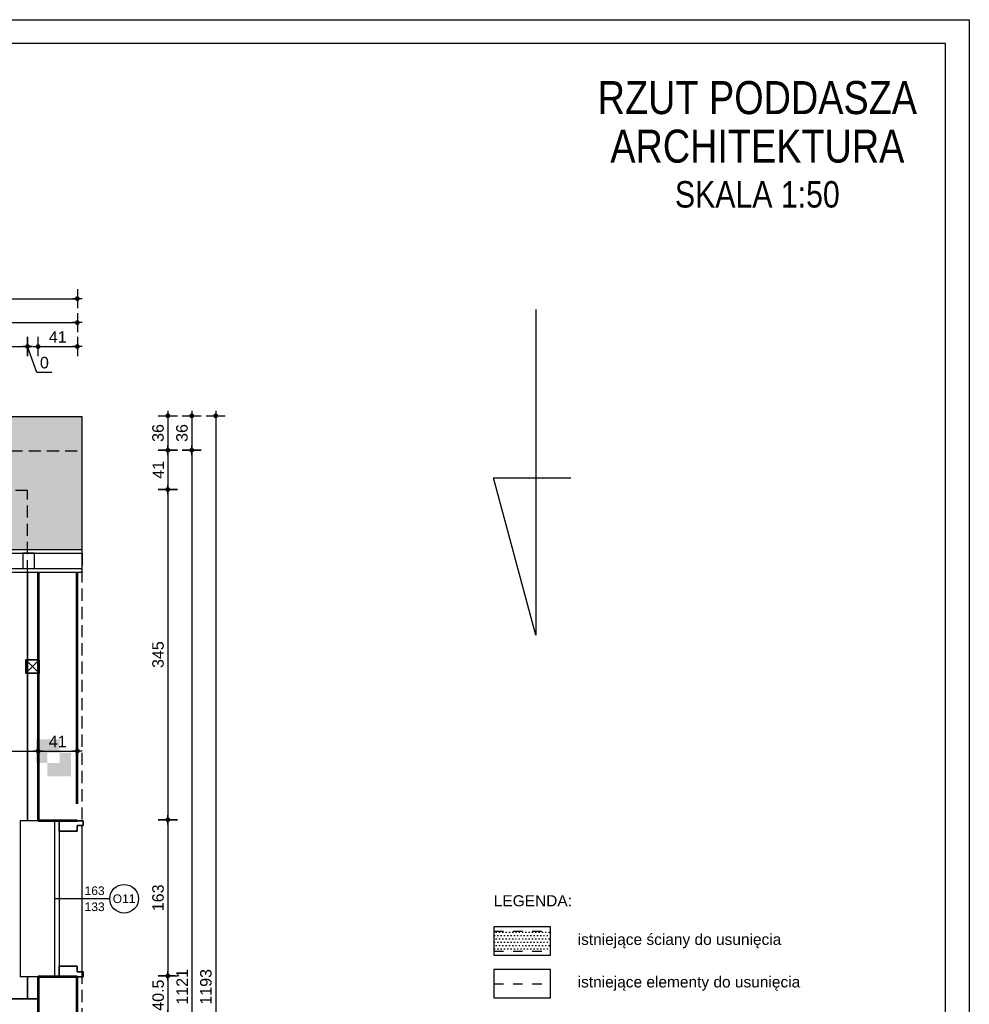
# Model space of a CAD drawing. Header units: millimetres. Extents: x 11979 to 23691, y 12825 to 41978.
# Tile 147 of 256: x 21515 to 22507, y 33801 to 34829. Entities that reach past the tile are written whole.
import ezdxf
from ezdxf.enums import TextEntityAlignment as Align

# ---------------------------------------------------------------- set-up
doc = ezdxf.new("R2010")
doc.units = ezdxf.units.MM
doc.linetypes.add('4002', pattern=[2, 1, -1])
doc.linetypes.add('DASHED', pattern=[19.05, 12.7, -6.35])
for name, color, linetype in [('-LEGENDA', 7, 'Continuous'), ('-LI-WIDOK', 2, 'Continuous'), ('-RAMKA', 2, 'Continuous'), ('-WYMIAR', 8, 'Continuous'), ('0-RAMKA-1', 2, 'Continuous'), ('_drzwi łuk', 1, 'Continuous'), ('_PROJEKTOWANE', 5, 'Continuous'), ('drzwi łuk', 1, 'Continuous'), ('PROJEKTOWANE', 5, 'Continuous')]:
    doc.layers.add(name, color=color, linetype=linetype)
doc.layers.add('-ŚCIANY DZIAŁOWE', color=3, linetype='Continuous', lineweight=35)
doc.layers.add('-ŚCIANY NOŚNE', color=4, linetype='Continuous', lineweight=53)
doc.layers.add('DO USU', color=7, linetype='Continuous', true_color=0x969696)
doc.layers.add('ISTN. BUD', color=253, linetype='Continuous', true_color=0x828282)
doc.styles.add('ARIAL', font='arial.ttf', dxfattribs={"height": 0.5})
doc.styles.add('Arial Narrow', font='ARIALN.TTF')
doc.styles.get("Standard").update_dxf_attribs({"font": 'arial.ttf'})
doc.dimstyles.new('CZA-KROPKA-50', dxfattribs={"dimtxt": 12, "dimasz": 1, "dimexe": 2, "dimexo": 25, "dimgap": 4, "dimtad": 1, "dimdec": 1, "dimrnd": 0.5, "dimzin": 9, "dimdsep": 46, "dimtxsty": 'Standard', "dimblk": 'CZA-KROPKA', "dimblk1": 'CZA-KROPKA', "dimblk2": 'CZA-KROPKA', "dimsah": 1, "dimcen": -20, "dimse1": 1, "dimse2": 1, "dimclrd": 8, "dimclre": 8, "dimclrt": 9, "dimadec": 0, "dimazin": 0, "dimtfac": 1, "dimtdec": 1, "dimtmove": 1, "dimatfit": 3, "dimldrblk": 'CZA-KROPKA', "dimfxl": 1, "dimtolj": 1, "dimtzin": 9, "dimarcsym": 0})

# ---------------------------------------------------------------- blocks, each defined once
blk = doc.blocks.new('CZA-KROPKA')
at = {"layer": '-WYMIAR', "linetype": 'ByBlock'}
for p, q in [((5, 0), (-5, 0)), ((0, 10), (0, -10))]:
    blk.add_line(p, q, dxfattribs=at)
at = {"layer": '-WYMIAR', "linetype": 'ByBlock', "const_width": 2.5}
blk.add_lwpolyline([(-1.25, 0, 1), (1.25, 0, 1)], format="xyb", close=True, dxfattribs=at)
blk = doc.blocks.new('*D1318')
at = {"layer": '-WYMIAR', "color": 8, "lineweight": -2}
blk.add_line((21670.2, 34414.6), (21670.2, 34380.6), dxfattribs=at)
at = {"layer": 'Defpoints', "color": 0}
for p in [(21624.7, 34415.6), (21619.7, 34379.6), (21670.2, 34379.6)]:
    blk.add_point(p, dxfattribs=at)
at = {"layer": '-WYMIAR', "color": 8, "lineweight": -2}
for p, rotation in [((21670.2, 34415.6), 90), ((21670.2, 34379.6), 270)]:
    blk.add_blockref('CZA-KROPKA', p, dxfattribs=dict(at, rotation=rotation))
at = {"layer": '-WYMIAR', "color": 9, "insert": (21660, 34397.6), "char_height": 12, "attachment_point": 5, "rotation": 90, "bg_fill": 3, "box_fill_scale": 1.1, "bg_fill_color": 257, "bg_fill_transparency": 0}
blk.add_mtext('\\A1;36', dxfattribs=at)
blk = doc.blocks.new('*D1319')
at = {"layer": '-WYMIAR', "color": 8, "lineweight": -2}
blk.add_line((21670.2, 34378.6), (21670.2, 34339.6), dxfattribs=at)
at = {"layer": 'Defpoints', "color": 0}
for p in [(21619.7, 34379.6), (21578.7, 34338.6), (21670.2, 34338.6)]:
    blk.add_point(p, dxfattribs=at)
at = {"layer": '-WYMIAR', "color": 8, "lineweight": -2}
for p, rotation in [((21670.2, 34379.6), 90), ((21670.2, 34338.6), 270)]:
    blk.add_blockref('CZA-KROPKA', p, dxfattribs=dict(at, rotation=rotation))
at = {"layer": '-WYMIAR', "color": 9, "insert": (21660.2, 34359.1), "char_height": 12, "attachment_point": 5, "rotation": 90, "bg_fill": 3, "box_fill_scale": 1.1, "bg_fill_color": 257, "bg_fill_transparency": 0}
blk.add_mtext('\\A1;41', dxfattribs=at)
blk = doc.blocks.new('*D1320')
at = {"layer": '-WYMIAR', "color": 8, "lineweight": -2}
blk.add_line((21670.2, 34337.6), (21670.2, 33994.6), dxfattribs=at)
at = {"layer": 'Defpoints', "color": 0}
for p in [(21578.7, 34338.6), (21578.7, 33993.6), (21670.2, 33993.6)]:
    blk.add_point(p, dxfattribs=at)
at = {"layer": '-WYMIAR', "color": 8, "lineweight": -2}
for p, rotation in [((21670.2, 34338.6), 90), ((21670.2, 33993.6), 270)]:
    blk.add_blockref('CZA-KROPKA', p, dxfattribs=dict(at, rotation=rotation))
at = {"layer": '-WYMIAR', "color": 9, "insert": (21660, 34166.1), "char_height": 12, "attachment_point": 5, "rotation": 90, "bg_fill": 3, "box_fill_scale": 1.1, "bg_fill_color": 257, "bg_fill_transparency": 0}
blk.add_mtext('\\A1;345', dxfattribs=at)
blk = doc.blocks.new('*D1321')
at = {"layer": '-WYMIAR', "color": 8, "lineweight": -2}
blk.add_line((21670.2, 33992.6), (21670.2, 33831.6), dxfattribs=at)
at = {"layer": 'Defpoints', "color": 0}
for p in [(21578.7, 33993.6), (21581.7, 33830.6), (21670.2, 33830.6)]:
    blk.add_point(p, dxfattribs=at)
at = {"layer": '-WYMIAR', "color": 8, "lineweight": -2}
for p, rotation in [((21670.2, 33993.6), 90), ((21670.2, 33830.6), 270)]:
    blk.add_blockref('CZA-KROPKA', p, dxfattribs=dict(at, rotation=rotation))
at = {"layer": '-WYMIAR', "color": 9, "insert": (21660, 33912.1), "char_height": 12, "attachment_point": 5, "rotation": 90, "bg_fill": 3, "box_fill_scale": 1.1, "bg_fill_color": 257, "bg_fill_transparency": 0}
blk.add_mtext('\\A1;163', dxfattribs=at)
blk = doc.blocks.new('*D1339')
at = {"layer": '-WYMIAR', "color": 8, "lineweight": -2}
blk.add_line((21720.2, 34414.6), (21720.2, 33223.6), dxfattribs=at)
at = {"layer": 'Defpoints', "color": 0}
for p in [(21624.7, 34415.6), (21624.7, 33222.6), (21720.2, 33222.6)]:
    blk.add_point(p, dxfattribs=at)
at = {"layer": '-WYMIAR', "color": 8, "lineweight": -2}
for p, rotation in [((21720.2, 34415.6), 90), ((21720.2, 33222.6), 270)]:
    blk.add_blockref('CZA-KROPKA', p, dxfattribs=dict(at, rotation=rotation))
at = {"layer": '-WYMIAR', "color": 9, "insert": (21710, 33819.1), "char_height": 12, "attachment_point": 5, "rotation": 90, "bg_fill": 3, "box_fill_scale": 1.1, "bg_fill_color": 257, "bg_fill_transparency": 0}
blk.add_mtext('\\A1;1193', dxfattribs=at)
blk = doc.blocks.new('*D1340')
at = {"layer": '-WYMIAR', "color": 8, "lineweight": -2}
blk.add_line((21695.2, 34414.6), (21695.2, 34380.6), dxfattribs=at)
at = {"layer": 'Defpoints', "color": 0}
for p in [(21624.7, 34415.6), (21619.7, 34379.6), (21695.2, 34379.6)]:
    blk.add_point(p, dxfattribs=at)
at = {"layer": '-WYMIAR', "color": 8, "lineweight": -2}
for p, rotation in [((21695.2, 34415.6), 90), ((21695.2, 34379.6), 270)]:
    blk.add_blockref('CZA-KROPKA', p, dxfattribs=dict(at, rotation=rotation))
at = {"layer": '-WYMIAR', "color": 9, "insert": (21685, 34397.6), "char_height": 12, "attachment_point": 5, "rotation": 90, "bg_fill": 3, "box_fill_scale": 1.1, "bg_fill_color": 257, "bg_fill_transparency": 0}
blk.add_mtext('\\A1;36', dxfattribs=at)
blk = doc.blocks.new('*D1341')
at = {"layer": '-WYMIAR', "color": 8, "lineweight": -2}
blk.add_line((21695.2, 34378.6), (21695.2, 33259.6), dxfattribs=at)
at = {"layer": 'Defpoints', "color": 0}
for p in [(21619.7, 34379.6), (21619.7, 33258.6), (21695.2, 33258.6)]:
    blk.add_point(p, dxfattribs=at)
at = {"layer": '-WYMIAR', "color": 8, "lineweight": -2}
for p, rotation in [((21695.2, 34379.6), 90), ((21695.2, 33258.6), 270)]:
    blk.add_blockref('CZA-KROPKA', p, dxfattribs=dict(at, rotation=rotation))
at = {"layer": '-WYMIAR', "color": 9, "insert": (21685.2, 33819.1), "char_height": 12, "attachment_point": 5, "rotation": 90, "bg_fill": 3, "box_fill_scale": 1.1, "bg_fill_color": 257, "bg_fill_transparency": 0}
blk.add_mtext('\\A1;1121', dxfattribs=at)
blk = doc.blocks.new('*D1354')
at = {"layer": '-WYMIAR', "color": 8, "lineweight": -2}
blk.add_line((21670.2, 33829.6), (21670.2, 33791.1), dxfattribs=at)
at = {"layer": 'Defpoints', "color": 0}
for p in [(21619.7, 33830.6), (21619.7, 33790.1)]:
    blk.add_point(p, dxfattribs=at)
at = {"layer": '-WYMIAR', "color": 8, "lineweight": -2}
for p, rotation in [((21670.2, 33830.6), 90), ((21670.2, 33790.1), 270)]:
    blk.add_blockref('CZA-KROPKA', p, dxfattribs=dict(at, rotation=rotation))
at = {"layer": '-WYMIAR', "color": 9, "insert": (21660.1, 33810.4), "char_height": 12, "attachment_point": 5, "rotation": 90, "bg_fill": 3, "box_fill_scale": 1.1, "bg_fill_color": 257, "bg_fill_transparency": 0}
blk.add_mtext('\\A1;40.5', dxfattribs=at)
at = {"layer": 'Defpoints', "color": 0}
blk.add_point((21670.2, 33790.1), dxfattribs=at)
blk = doc.blocks.new('*D1366')
at = {"layer": '-WYMIAR', "color": 8, "lineweight": -2}
blk.add_line((21192.7, 34487.9), (21522.7, 34487.9), dxfattribs=at)
at = {"layer": 'Defpoints', "color": 0}
for p in [(21523.7, 34487.9), (21191.7, 34337.6), (21523.7, 34337.6)]:
    blk.add_point(p, dxfattribs=at)
at = {"layer": '-WYMIAR', "color": 8, "lineweight": -2, "rotation": 180}
blk.add_blockref('CZA-KROPKA', (21191.7, 34487.9), dxfattribs=at)
at = {"layer": '-WYMIAR', "color": 8, "lineweight": -2}
blk.add_blockref('CZA-KROPKA', (21523.7, 34487.9), dxfattribs=at)
at = {"layer": '-WYMIAR', "color": 9, "insert": (21357.7, 34498), "char_height": 12, "attachment_point": 5, "bg_fill": 3, "box_fill_scale": 1.1, "bg_fill_color": 257, "bg_fill_transparency": 0}
blk.add_mtext('\\A1;332', dxfattribs=at)
blk = doc.blocks.new('*D1367')
at = {"layer": '-WYMIAR', "color": 8, "lineweight": -2}
for p, q in [((21522.7, 34487.9), (21521.7, 34487.9)), ((21533.4, 34460.9), (21523.7, 34487.9)), ((21523.7, 34487.9), (21523.7, 34487.9)), ((21524.7, 34487.9), (21525.7, 34487.9)), ((21549.2, 34460.9), (21533.4, 34460.9))]:
    blk.add_line(p, q, dxfattribs=at)
at = {"layer": 'Defpoints', "color": 0}
for p in [(21523.7, 34487.9), (21523.7, 34337.6), (21523.7, 34337.6)]:
    blk.add_point(p, dxfattribs=at)
at = {"layer": '-WYMIAR', "color": 8, "lineweight": -2}
blk.add_blockref('CZA-KROPKA', (21523.7, 34487.9), dxfattribs=at)
at = {"layer": '-WYMIAR', "color": 8, "lineweight": -2, "rotation": 180}
blk.add_blockref('CZA-KROPKA', (21523.7, 34487.9), dxfattribs=at)
at = {"layer": '-WYMIAR', "color": 9, "insert": (21541.3, 34471), "char_height": 12, "attachment_point": 5, "bg_fill": 3, "box_fill_scale": 1.1, "bg_fill_color": 257, "bg_fill_transparency": 0}
blk.add_mtext('\\A1;0', dxfattribs=at)
blk = doc.blocks.new('*D1368')
at = {"layer": '-WYMIAR', "color": 8, "lineweight": -2}
blk.add_line((21535.7, 34487.9), (21574.7, 34487.9), dxfattribs=at)
at = {"layer": 'Defpoints', "color": 0}
for p in [(21575.7, 34487.9), (21534.7, 34337.6), (21575.7, 34338.6)]:
    blk.add_point(p, dxfattribs=at)
at = {"layer": '-WYMIAR', "color": 8, "lineweight": -2, "rotation": 180}
blk.add_blockref('CZA-KROPKA', (21534.7, 34487.9), dxfattribs=at)
at = {"layer": '-WYMIAR', "color": 8, "lineweight": -2}
blk.add_blockref('CZA-KROPKA', (21575.7, 34487.9), dxfattribs=at)
at = {"layer": '-WYMIAR', "color": 9, "insert": (21555.2, 34497.9), "char_height": 12, "attachment_point": 5, "bg_fill": 3, "box_fill_scale": 1.1, "bg_fill_color": 257, "bg_fill_transparency": 0}
blk.add_mtext('\\A1;41', dxfattribs=at)
blk = doc.blocks.new('*D1374')
at = {"layer": '-WYMIAR', "color": 8, "lineweight": -2}
blk.add_line((20968.7, 34512.9), (21574.7, 34512.9), dxfattribs=at)
at = {"layer": 'Defpoints', "color": 0}
for p in [(21575.7, 34512.9), (21575.7, 34378.6), (20967.7, 34252.1)]:
    blk.add_point(p, dxfattribs=at)
at = {"layer": '-WYMIAR', "color": 8, "lineweight": -2, "rotation": 180}
blk.add_blockref('CZA-KROPKA', (20967.7, 34512.9), dxfattribs=at)
at = {"layer": '-WYMIAR', "color": 8, "lineweight": -2}
blk.add_blockref('CZA-KROPKA', (21575.7, 34512.9), dxfattribs=at)
at = {"layer": '-WYMIAR', "color": 9, "insert": (21271.7, 34523), "char_height": 12, "attachment_point": 5, "bg_fill": 3, "box_fill_scale": 1.1, "bg_fill_color": 257, "bg_fill_transparency": 0}
blk.add_mtext('\\A1;608', dxfattribs=at)
blk = doc.blocks.new('*D1375')
at = {"layer": '-WYMIAR', "color": 8, "lineweight": -2}
blk.add_line((19876.7, 34537.9), (21574.7, 34537.9), dxfattribs=at)
at = {"layer": 'Defpoints', "color": 0}
for p in [(21575.7, 34537.9), (19875.7, 34378.6), (21575.7, 34378.6)]:
    blk.add_point(p, dxfattribs=at)
at = {"layer": '-WYMIAR', "color": 8, "lineweight": -2, "rotation": 180}
blk.add_blockref('CZA-KROPKA', (19875.7, 34537.9), dxfattribs=at)
at = {"layer": '-WYMIAR', "color": 8, "lineweight": -2}
blk.add_blockref('CZA-KROPKA', (21575.7, 34537.9), dxfattribs=at)
at = {"layer": '-WYMIAR', "color": 9, "insert": (20725.7, 34548), "char_height": 12, "attachment_point": 5, "bg_fill": 3, "box_fill_scale": 1.1, "bg_fill_color": 257, "bg_fill_transparency": 0}
blk.add_mtext('\\A1;1700', dxfattribs=at)
blk = doc.blocks.new('*D1630')
at = {"layer": '_PROJEKTOWANE', "color": 8, "lineweight": -2}
blk.add_line((21102.7, 34065.4), (21533.7, 34065.4), dxfattribs=at)
at = {"layer": 'Defpoints', "color": 0}
for p in [(21534.7, 34122.3), (21101.7, 34074.1), (21534.7, 34065.4)]:
    blk.add_point(p, dxfattribs=at)
at = {"layer": '_PROJEKTOWANE', "color": 8, "lineweight": -2, "rotation": 180}
blk.add_blockref('CZA-KROPKA', (21101.7, 34065.4), dxfattribs=at)
at = {"layer": '_PROJEKTOWANE', "color": 8, "lineweight": -2}
blk.add_blockref('CZA-KROPKA', (21534.7, 34065.4), dxfattribs=at)
at = {"layer": '_PROJEKTOWANE', "color": 9, "insert": (21318.2, 34075.6), "char_height": 12, "attachment_point": 5}
blk.add_mtext('\\A1;433', dxfattribs=at)
blk = doc.blocks.new('fdfdssd')
at = {"layer": '-RAMKA', "color": 8}
for p, q in [((18317, 20416), (21287, 20416)), ((21287, 20416), (21287, 18316))]:
    blk.add_line(p, q, dxfattribs=at)
at = {"layer": '-RAMKA', "color": 2}
blk.add_line((21262, 20391), (18442, 20391), dxfattribs=at)
at = {"layer": '-RAMKA'}
blk.add_line((21262, 18341), (21262, 20391), dxfattribs=at)

msp = doc.modelspace()

# ---------------------------------------------------------------- hatches: boundary and pattern name
at = {"layer": '-LI-WIDOK', "true_color": 0xaf4318}
h = msp.add_hatch(color=34, dxfattribs=at)
h.dxf.hatch_style = 1
h.paths.add_polyline_path([(20248.67, 34337.62), (19916.67, 34337.62), (19916.67, 34276.07), (20248.67, 34276.07)])
h.paths.add_polyline_path([(20573.77, 34344.77, -0.1227086), (20572.51, 34337.62), (20897.02, 34337.62, -0.1297725), (20895.79, 34345.18, -0.907794), (20925.65, 34345.18, -0.1297725), (20924.41, 34337.62), (21523.67, 34337.62), (21523.67, 34276.07), (21580.67, 34276.07), (21580.67, 34414.62), (19870.67, 34414.62), (19870.67, 34276.07), (19916.67, 34276.07), (19916.67, 34337.62), (20545.11, 34337.62, -0.1227086), (20543.84, 34344.77, -0.933486)])
h.paths.add_polyline_path([(20479.81, 34303.18), (20501.81, 34303.18), (20558.81, 34303.18), (20558.81, 34328.74, -0.2960126), (20545.11, 34337.62), (20265.17, 34337.62), (20265.17, 34276.07), (20479.81, 34276.07)])
h.paths.add_polyline_path([(20910.72, 34328.74, -0.2960126), (20897.02, 34337.62), (20705.67, 34337.62), (20705.67, 34275.9), (20831.72, 34275.57), (20831.72, 34303.18), (20853.72, 34303.18), (20910.72, 34303.18)])
h.paths.add_polyline_path([(21523.67, 34337.62), (21191.67, 34337.62), (21191.67, 34276.07), (21523.67, 34276.07)])
h.paths.add_polyline_path([(21191.67, 34337.62), (21159.67, 34337.62), (21159.67, 34276.07), (21191.67, 34276.07)])
h.paths.add_polyline_path([(21159.67, 34337.62), (21085.54, 34338.18), (21085.54, 34276.63), (21159.67, 34276.07)])
h.paths.add_polyline_path([(21085.49, 34337.62), (20924.41, 34337.62, -0.2960126), (20910.72, 34328.74), (20910.72, 34303.18), (20967.72, 34303.18), (20989.72, 34303.18), (20989.72, 34276.07), (21085.49, 34276.07)])
h.paths.add_polyline_path([(20675.17, 34337.62), (20572.51, 34337.62, -0.2960126), (20558.81, 34328.74), (20558.81, 34303.18), (20615.81, 34303.18), (20637.81, 34303.18), (20637.81, 34276.07), (20675.17, 34275.98)])
h.paths.add_polyline_path([(20705.67, 34337.62), (20675.17, 34337.62), (20675.17, 34275.98), (20705.67, 34275.9)])
h.paths.add_polyline_path([(20265.17, 34337.62), (20248.67, 34337.62), (20248.67, 34276.07), (20265.17, 34276.07)])
h = msp.add_hatch(color=34, dxfattribs=at)
h.dxf.hatch_style = 1
edge = h.paths.add_edge_path()
edge.add_line((20545.05, 33298.49), (20413.67, 33298.62))
edge.add_line((20413.67, 33298.62), (20413.67, 33364.17))
edge.add_line((20413.67, 33364.17), (19914.83, 33364.17))
edge.add_line((19914.83, 33364.17), (19914.83, 33380.17))
edge.add_line((19914.83, 33380.17), (19926.83, 33380.17))
edge.add_line((19926.83, 33380.17), (20338.22, 33380.17))
edge.add_line((20338.22, 33380.17), (20413.67, 33380.17))
edge.add_line((20413.67, 33380.17), (20413.67, 33384.17))
edge.add_line((20413.67, 33384.17), (20338.22, 33384.17))
edge.add_line((20338.22, 33384.17), (19875.67, 33384.17))
edge.add_line((19875.67, 33384.17), (19875.67, 33667.12))
edge.add_line((19875.67, 33667.12), (19870.67, 33667.12))
edge.add_line((19870.67, 33667.12), (19870.67, 33221.62))
edge.add_line((19870.67, 33221.62), (21580.67, 33221.62))
edge.add_line((21580.67, 33221.62), (21580.67, 33384.17))
edge.add_line((21580.67, 33384.17), (21580.67, 33626.12))
edge.add_line((21580.67, 33626.12), (21575.67, 33626.12))
edge.add_line((21575.67, 33626.12), (21575.67, 33384.17))
edge.add_line((21575.67, 33384.17), (21523.67, 33384.17))
edge.add_line((21523.67, 33384.17), (21523.67, 33380.17))
edge.add_line((21523.67, 33380.17), (21530.83, 33380.17))
edge.add_line((21530.83, 33380.17), (21530.83, 33364.17))
edge.add_line((21530.83, 33364.17), (21523.67, 33364.17))
edge.add_line((21523.67, 33364.17), (21523.67, 33298.62))
edge.add_line((21523.67, 33298.62), (20925.74, 33298.54))
edge.add_arc((20912, 33292.51), 15, -204.04233, 23.70935, ccw=False)
edge.add_line((20898.3, 33298.62), (20572.51, 33298.62))
edge.add_arc((20558.81, 33292.51), 15, -203.49565, 24.04233, ccw=False)
h.paths.add_polyline_path([(21444.49, 33267.23), (21444.49, 33291.88)], flags=16)
h.paths.add_polyline_path([(21544.28, 34038.82), (21568.93, 34038.82), (21568.93, 34063.55), (21544.28, 34063.55)])
h.paths.add_polyline_path([(21532.55, 34052.85), (21557.2, 34052.85), (21557.2, 34077.57), (21532.55, 34077.57)])
h.paths.add_polyline_path([(21444.49, 34347.23), (21444.49, 34371.88), (21419.76, 34371.88), (21419.76, 34347.23)])
at = {"layer": '-WYMIAR'}
h = msp.add_hatch(dxfattribs=at)
h.set_pattern_fill('DACHOWKA', color=256)
h.set_pattern_definition([(0, (475859.04, 31334.164), (0, 45), [9, -6]), (0, (475866.54, 31356.664), (0, 45), [9, -6]), (90, (475856.039, 31337.164), (-15, 9e-16), [19.5, -25.5]), (90, (475863.539, 31359.664), (-15, 9e-16), [19.5, -25.5]), (45, (475868.04, 31334.164), (-22.4999964, 22.4999964), [4.2426, -27.5772]), (45, (475883.04, 31334.164), (-22.4999964, 22.4999964), [4.2426, -27.5772]), (45, (475898.04, 31334.164), (-22.4999964, 22.4999964), [4.2426, -27.5772]), (135, (475859.04, 31334.164), (-22.4999964, -22.4999964), [4.2426, -27.5772]), (135, (475874.04, 31334.164), (-22.4999964, -22.4999964), [4.2426, -27.5772]), (135, (475889.04, 31334.164), (-22.4999964, -22.4999964), [4.2426, -27.5772])])
h.paths.add_polyline_path([(21580.67, 34414.62), (19870.67, 34414.62), (19870.67, 34276.07), (19916.67, 34276.07), (19916.67, 34337.62), (20545.11, 34337.62, -0.1227086), (20543.84, 34344.77, -0.933486), (20573.77, 34344.77, -0.1227086), (20572.51, 34337.62), (20897.02, 34337.62, -0.1297725), (20895.79, 34345.18, -0.907794), (20925.65, 34345.18, -0.1297725), (20924.41, 34337.62), (21523.67, 34337.62), (21523.67, 34276.07), (21580.67, 34276.07)])
h.paths.add_polyline_path([(20248.67, 34337.62), (19916.67, 34337.62), (19916.67, 34276.07), (20248.67, 34276.07)])
h.paths.add_polyline_path([(20479.81, 34303.18), (20501.81, 34303.18), (20558.81, 34303.18), (20558.81, 34328.74, -0.2960126), (20545.11, 34337.62), (20265.17, 34337.62), (20265.17, 34276.07), (20479.81, 34276.07)])
h.paths.add_polyline_path([(20265.17, 34337.62), (20248.67, 34337.62), (20248.67, 34276.07), (20265.17, 34276.07)])
h.paths.add_polyline_path([(20675.17, 34337.62), (20572.51, 34337.62, -0.2960126), (20558.81, 34328.74), (20558.81, 34303.18), (20615.81, 34303.18), (20637.81, 34303.18), (20637.81, 34276.07), (20675.17, 34275.98)])
h.paths.add_polyline_path([(20705.67, 34337.62), (20675.17, 34337.62), (20675.17, 34275.98), (20705.67, 34275.9)])
h.paths.add_polyline_path([(20910.72, 34328.74, -0.2960126), (20897.02, 34337.62), (20705.67, 34337.62), (20705.67, 34275.9), (20831.72, 34275.57), (20831.72, 34303.18), (20853.72, 34303.18), (20910.72, 34303.18)])
h.paths.add_polyline_path([(21085.49, 34337.62), (20924.41, 34337.62, -0.2960126), (20910.72, 34328.74), (20910.72, 34303.18), (20967.72, 34303.18), (20989.72, 34303.18), (20989.72, 34276.07), (21085.49, 34276.07)])
h.paths.add_polyline_path([(21159.67, 34337.62), (21092.99, 34337.62), (21092.99, 34276.07), (21159.67, 34276.07)])
h.paths.add_polyline_path([(21092.99, 34337.62), (21085.49, 34337.62), (21085.49, 34276.07), (21092.99, 34276.07)])
h.paths.add_polyline_path([(21191.67, 34337.62), (21159.67, 34337.62), (21159.67, 34276.07), (21191.67, 34276.07)])
h.paths.add_polyline_path([(21523.67, 34337.62), (21191.67, 34337.62), (21191.67, 34276.07), (21523.67, 34276.07)])
at = {"layer": 'ISTN. BUD'}
h = msp.add_hatch(dxfattribs=at)
h.set_pattern_fill('DOTS', color=256, scale=2.1675)
h.set_pattern_definition([(0, (347.6107, 18540.041), (1.72045312, 3.44090625), [0, -3.44090625])])
h.paths.add_polyline_path([(22010.81, 33856.35), (22069.99, 33856.35), (22069.99, 33877.11), (22010.81, 33877.11)])

# ---------------------------------------------------------------- linework, layer by layer
at = {"layer": '-LEGENDA'}
for points in [[(22010.81, 33852.03), (22069.99, 33852.03), (22069.99, 33881.63), (22010.81, 33881.63)], [(22010.81, 33807.59), (22069.99, 33807.59), (22069.99, 33837.18), (22010.81, 33837.18)]]:
    msp.add_lwpolyline(points, close=True, dxfattribs=at)
at = {"layer": '-LI-WIDOK'}
for p, q in [((21580.67, 34414.62), (19870.67, 34414.62)), ((21580.67, 34252.07), (21580.67, 34414.62)), ((20985.72, 34272.07), (21580.67, 34272.07)), ((20989.72, 34276.07), (21580.67, 34276.07)), ((21518.83, 34272.07), (21518.83, 34256.07)), ((21530.83, 34272.07), (21518.83, 34272.07)), ((21530.83, 34256.07), (21530.83, 34272.07)), ((20967.72, 34256.07), (21580.67, 34256.07)), ((20967.72, 34252.07), (21580.67, 34252.07)), ((21518.83, 34256.07), (21530.83, 34256.07))]:
    msp.add_line(p, q, dxfattribs=at)
at = {"layer": '-LI-WIDOK', "linetype": 'DASHED'}
for p, q in [((21575.67, 34378.62), (19875.67, 34378.62)), ((21523.67, 34337.62), (19916.67, 34337.62)), ((21523.67, 34252.07), (21523.67, 34337.62))]:
    msp.add_line(p, q, dxfattribs=at)
at = {"layer": '-WYMIAR'}
for p, q in [((22054.55, 34526.55), (22054.55, 34186.27)), ((22054.55, 34186.27), (22010.52, 34350.62)), ((22010.52, 34350.62), (22091.25, 34350.62))]:
    msp.add_line(p, q, dxfattribs=at)
at = {"layer": '-ŚCIANY DZIAŁOWE'}
for p, q in [((21523.67, 33992.62), (21523.67, 34252.07)), ((21556.67, 33981.62), (21556.67, 33992.62)), ((21556.67, 33840.62), (21556.67, 33829.62)), ((21523.67, 33806.62), (21523.67, 33829.62)), ((21523.67, 33806.62), (21523.67, 33829.62)), ((21534.67, 33806.62), (21241.67, 33806.62))]:
    msp.add_line(p, q, dxfattribs=at)
msp.add_lwpolyline([(21521.91, 34160.59), (21535.91, 34160.59), (21535.91, 34146.59), (21521.91, 34146.59)], close=True, dxfattribs=at)
at = {"layer": '-ŚCIANY NOŚNE'}
for p, q in [((21534.67, 34252.07), (21534.67, 33992.62)), ((21534.67, 33829.62), (21534.67, 33789.12))]:
    msp.add_line(p, q, dxfattribs=at)
at = {"layer": 'DO USU', "linetype": '4002', "ltscale": 10}
for p, q in [((22010.81, 33877.19), (22069.99, 33877.19)), ((22010.81, 33856.35), (22069.99, 33856.35)), ((22010.81, 33822.38), (22069.99, 33822.38))]:
    msp.add_line(p, q, dxfattribs=at)
at = {"layer": 'drzwi łuk', "ltscale": 0.5}
for p, q in [((21521.91, 34146.59), (21535.91, 34160.59)), ((21535.91, 34146.59), (21521.91, 34160.59))]:
    msp.add_line(p, q, dxfattribs=at)
at = {"layer": 'PROJEKTOWANE'}
for p, q in [((21516.11, 33992.66), (21516.11, 33829.62)), ((21534.67, 33992.62), (21516.11, 33992.62)), ((21551.67, 33992.62), (21551.67, 33829.62)), ((21556.67, 33981.62), (21556.67, 33840.62)), ((21534.67, 33829.62), (21516.11, 33829.62))]:
    msp.add_line(p, q, dxfattribs=at)

# ---------------------------------------------------------------- texts
at = {"layer": '-RAMKA', "color": 2, "style": 'Arial Narrow'}
for s, height, p in [('RZUT PODDASZA', 34.4846, (22285.98, 34747.93)), ('ARCHITEKTURA', 34.4846, (22285.98, 34697.22)), ('SKALA 1:50', 27.588, (22285.98, 34646.89))]:
    msp.add_text(s, height=height, dxfattribs=at).set_placement(p, align=Align.MIDDLE_CENTER)
at = {"layer": '0-RAMKA-1', "char_height": 11.56, "width": 810.8783, "attachment_point": 1}
for s, insert in [('LEGENDA:', (22010.66, 33914.79)), ('istniejące ściany do usunięcia ', (22098.29, 33874.49)), ('istniejące elementy do usunięcia', (22098.29, 33830.04))]:
    msp.add_mtext(s, dxfattribs=dict(at, insert=insert))

# ---------------------------------------------------------------- dimensions: what is measured, and where the dimension line sits
at = {"layer": '-WYMIAR'}
dim = msp.add_linear_dim(base=(21670.18, 34379.62), p1=(21624.7, 34415.62), p2=(21619.7, 34379.62), angle=90, dimstyle='CZA-KROPKA-50', override={"dimfxl": 0, "dimfxlon": 1, "dimtfill": 1}, dxfattribs=at)
dim.commit()
dim.dimension.update_dxf_attribs({"geometry": '*D1318', "text_midpoint": (21660.05, 34397.62)})
at = {"layer": '_PROJEKTOWANE'}
dim = msp.add_linear_dim(base=(21534.67, 34065.43), p1=(21101.67, 34074.13), p2=(21534.67, 34122.35), dimstyle='CZA-KROPKA-50', dxfattribs=at)
dim.commit()
dim.dimension.update_dxf_attribs({"geometry": '*D1630', "text_midpoint": (21318.17, 34075.56)})

# ---------------------------------------------------------------- next in the draw order: dimensions: what is measured, and where the dimension line sits
at = {"layer": '-WYMIAR'}
dim = msp.add_linear_dim(base=(21523.67, 34487.87), p1=(21191.67, 34337.62), p2=(21523.67, 34337.62), dimstyle='CZA-KROPKA-50', override={"dimfxl": 0, "dimfxlon": 1, "dimtfill": 1}, dxfattribs=at)
dim.commit()
dim.dimension.update_dxf_attribs({"geometry": '*D1366', "text_midpoint": (21357.67, 34498)})
dim = msp.add_linear_dim(base=(21670.18, 34338.62), p1=(21619.7, 34379.62), p2=(21578.7, 34338.62), angle=90, dimstyle='CZA-KROPKA-50', override={"dimfxl": 0, "dimfxlon": 1, "dimtfill": 1}, dxfattribs=at)
dim.commit()
dim.dimension.update_dxf_attribs({"geometry": '*D1319', "text_midpoint": (21660.15, 34359.12)})

# ---------------------------------------------------------------- next in the draw order: dimensions: what is measured, and where the dimension line sits
dim = msp.add_linear_dim(base=(21523.67082529, 34487.87137912), p1=(21523.67082529, 34337.62427606), p2=(21523.67082529, 34337.62427606), dimstyle='CZA-KROPKA-50', override={"dimfxl": 0, "dimfxlon": 1, "dimtfill": 1}, dxfattribs=at)
dim.commit()
dim.dimension.update_dxf_attribs({"geometry": '*D1367', "text_midpoint": (21537.37819228, 34460.86348687), "dimtype": 160})
dim = msp.add_linear_dim(base=(21670.18, 33993.62), p1=(21578.7, 34338.62), p2=(21578.7, 33993.62), angle=90, dimstyle='CZA-KROPKA-50', override={"dimfxl": 0, "dimfxlon": 1, "dimtfill": 1}, dxfattribs=at)
dim.commit()
dim.dimension.update_dxf_attribs({"geometry": '*D1320', "text_midpoint": (21660.05, 34166.12)})

# ---------------------------------------------------------------- next in the draw order: linework, layer by layer
at = {"layer": '-LI-WIDOK', "linetype": 'DASHED'}
msp.add_line((21580.67, 34272.07), (21580.67, 34252.07), dxfattribs=at)
at = {"layer": '-ŚCIANY NOŚNE'}
msp.add_line((21575.67, 34010.12), (21575.67, 34252.07), dxfattribs=at)

# ---------------------------------------------------------------- next in the draw order: dimensions: what is measured, and where the dimension line sits
at = {"layer": '-WYMIAR'}
dim = msp.add_linear_dim(base=(21575.67, 34487.87), p1=(21534.67, 34337.62), p2=(21575.67, 34338.62), dimstyle='CZA-KROPKA-50', override={"dimfxl": 0, "dimfxlon": 1, "dimtfill": 1}, dxfattribs=at)
dim.commit()
dim.dimension.update_dxf_attribs({"geometry": '*D1368', "text_midpoint": (21555.17, 34497.9)})
dim = msp.add_linear_dim(base=(21670.18, 33830.62), p1=(21578.7, 33993.62), p2=(21581.7, 33830.62), angle=90, dimstyle='CZA-KROPKA-50', override={"dimfxl": 0, "dimfxlon": 1, "dimtfill": 1}, dxfattribs=at)
dim.commit()
dim.dimension.update_dxf_attribs({"geometry": '*D1321', "text_midpoint": (21660.05, 33912.12)})
at = {"layer": '_PROJEKTOWANE'}
msp.add_linear_dim(base=(21575.67, 34065.43), p1=(21534.67, 34122.35), p2=(21575.67, 34131.1), dimstyle='CZA-KROPKA-50', dxfattribs=at).render()

# ---------------------------------------------------------------- next in the draw order: linework, layer by layer
at = {"layer": '-ŚCIANY DZIAŁOWE'}
for p, q in [((21575.67, 33992.62), (21581.67, 33992.62)), ((21581.67, 33992.62), (21581.67, 33987.62)), ((21575.67, 33981.62), (21556.67, 33981.62)), ((21581.67, 33987.62), (21575.67, 33987.62)), ((21575.67, 33987.62), (21575.67, 33981.62)), ((21575.67, 33840.62), (21556.67, 33840.62)), ((21575.67, 33834.62), (21575.67, 33840.62)), ((21581.67, 33834.62), (21575.67, 33834.62)), ((21575.67, 33829.62), (21581.67, 33829.62)), ((21581.67, 33829.62), (21581.67, 33834.62))]:
    msp.add_line(p, q, dxfattribs=at)
at = {"layer": '-ŚCIANY NOŚNE'}
for p, q in [((21575.67, 33992.62), (21534.67, 33992.62)), ((21575.67, 33829.62), (21534.67, 33829.62)), ((21575.67, 33789.12), (21575.67, 33829.62))]:
    msp.add_line(p, q, dxfattribs=at)
at = {"layer": '_drzwi łuk', "linetype": 'DASHED'}
msp.add_line((21580.67, 33384.17), (21580.67, 34252.07), dxfattribs=at)
at = {"layer": 'PROJEKTOWANE'}
for p, q in [((21580.43, 33987.62), (21580.43, 33834.62)), ((21609.53, 33911.12), (21551.67, 33911.12))]:
    msp.add_line(p, q, dxfattribs=at)

# ---------------------------------------------------------------- next in the draw order: texts
at = {"layer": 'PROJEKTOWANE', "style": 'ARIAL'}
for s, p in [('163', (21593.71, 33919.52)), ('133', (21593.71, 33902.74))]:
    msp.add_text(s, height=9, dxfattribs=at).set_placement(p, align=Align.MIDDLE_CENTER)

# ---------------------------------------------------------------- next in the draw order: dimensions: what is measured, and where the dimension line sits
at = {"layer": '-WYMIAR'}
dim = msp.add_linear_dim(base=(21720.18, 33222.62), p1=(21624.7, 34415.62), p2=(21624.7, 33222.62), angle=90, dimstyle='CZA-KROPKA-50', override={"dimfxl": 0, "dimfxlon": 1, "dimtfill": 1}, dxfattribs=at)
dim.commit()
dim.dimension.update_dxf_attribs({"geometry": '*D1339', "text_midpoint": (21710.05, 33819.12)})

# ---------------------------------------------------------------- next in the draw order: dimensions: what is measured, and where the dimension line sits
dim = msp.add_linear_dim(base=(21575.6708, 34512.8714), p1=(20967.7159, 34252.0748), p2=(21575.6708, 34378.6243), dimstyle='CZA-KROPKA-50', override={"dimfxl": 0, "dimfxlon": 1, "dimtfill": 1}, dxfattribs=at)
dim.commit()
dim.dimension.update_dxf_attribs({"geometry": '*D1374', "text_midpoint": (21271.6934, 34522.9983)})
dim = msp.add_linear_dim(base=(21695.18, 34379.62), p1=(21624.7, 34415.62), p2=(21619.7, 34379.62), angle=90, dimstyle='CZA-KROPKA-50', override={"dimfxl": 0, "dimfxlon": 1, "dimtfill": 1}, dxfattribs=at)
dim.commit()
dim.dimension.update_dxf_attribs({"geometry": '*D1340', "text_midpoint": (21685.05, 34397.62)})

# ---------------------------------------------------------------- next in the draw order: dimensions: what is measured, and where the dimension line sits
dim = msp.add_linear_dim(base=(21575.67, 34537.87), p1=(19875.67, 34378.62), p2=(21575.67, 34378.62), dimstyle='CZA-KROPKA-50', override={"dimfxl": 0, "dimfxlon": 1, "dimtfill": 1}, dxfattribs=at)
dim.commit()
dim.dimension.update_dxf_attribs({"geometry": '*D1375', "text_midpoint": (20725.67, 34548)})
dim = msp.add_linear_dim(base=(21695.18, 33258.62), p1=(21619.7, 34379.62), p2=(21619.7, 33258.62), angle=90, dimstyle='CZA-KROPKA-50', override={"dimfxl": 0, "dimfxlon": 1, "dimtfill": 1}, dxfattribs=at)
dim.commit()
dim.dimension.update_dxf_attribs({"geometry": '*D1341', "text_midpoint": (21685.15, 33819.12)})

# ---------------------------------------------------------------- next in the draw order: linework, layer by layer
at = {"layer": 'PROJEKTOWANE'}
msp.add_circle((21624.53, 33911.12), 15, dxfattribs=at)

# ---------------------------------------------------------------- next in the draw order: texts
at = {"layer": 'PROJEKTOWANE', "style": 'ARIAL'}
msp.add_text('O11', height=9, dxfattribs=at).set_placement((21624.53, 33911.12), align=Align.MIDDLE_CENTER)

# ---------------------------------------------------------------- next in the draw order: dimensions: what is measured, and where the dimension line sits
at = {"layer": '-WYMIAR'}
dim = msp.add_aligned_dim(p1=(21619.7, 33830.62), p2=(21619.7, 33790.12), distance=50.48, dimstyle='CZA-KROPKA-50', override={"dimfxl": 0, "dimfxlon": 1, "dimtfill": 1}, dxfattribs=at)
dim.commit()
dim.dimension.update_dxf_attribs({"geometry": '*D1354', "text_midpoint": (21660.05, 33810.37)})

# ---------------------------------------------------------------- next in the draw order: block references
at = {"layer": '_PROJEKTOWANE'}
msp.add_blockref('fdfdssd', (1220.39, 14413.31), dxfattribs=at)

doc.saveas('drawing.dxf')
